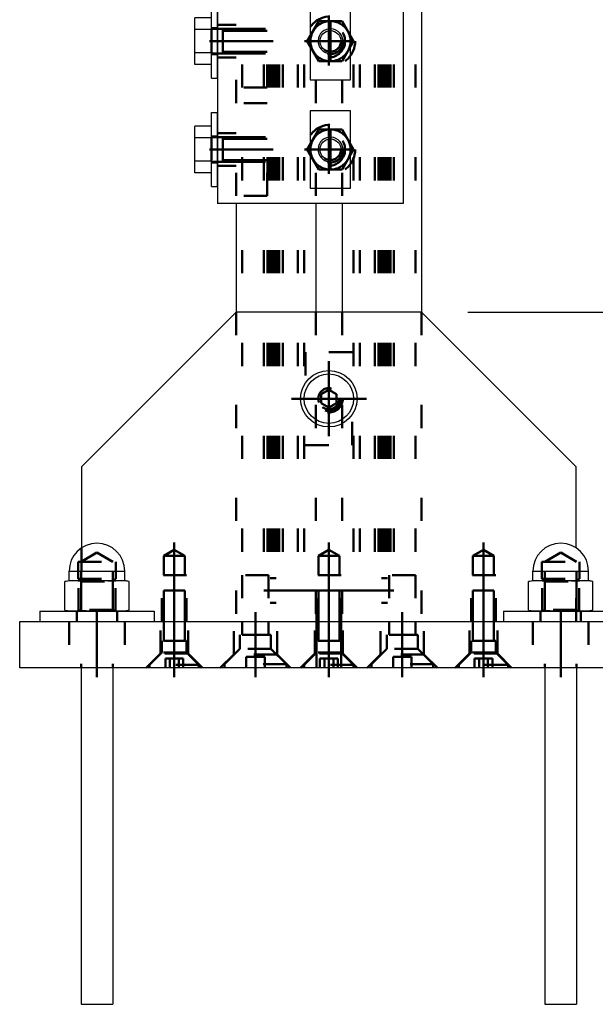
# Model space of a CAD drawing. Header units: millimetres. Extents: x -306 to 114, y -179 to 118.
# Tile 2 of 26: x -253 to -241, y -160 to -139. Entities that reach past the tile are written whole.
import ezdxf

# ---------------------------------------------------------------- set-up
doc = ezdxf.new("R2010")
doc.units = ezdxf.units.MM
doc.linetypes.add('DOT', pattern=[2, 0.5, -1.5])
doc.linetypes.add('STRICHPUNKT2', pattern=[18.5, 10, -4, 0.5, -4])
doc.layers.get('0').update_dxf_attribs({"linetype": 'CONTINUOUS'})
doc.layers.add('DIM49', color=4, linetype='CONTINUOUS')
doc.layers.add('LE_RED', color=1, linetype='CONTINUOUS')
doc.layers.add('LE_ALL', color=7, linetype='CONTINUOUS', lineweight=50)

# ---------------------------------------------------------------- blocks, each defined once
blk = doc.blocks.new('Profiel 60x60_00805', base_point=(-248.23, 47.901))
for p, q in [((-244.364, 41.234), (-244.364, -145.434)), ((-248.364, -143.098), (-248.364, -145.434)), ((-246.647, -143.098), (-246.647, -145.434)), ((-246.08, -143.098), (-246.08, -145.434))]:
    blk.add_line(p, q)
at = {"layer": 'LE_ALL', "color": 3, "linetype": 'DOT'}
for p, q in [((-248.23, 47.901), (-248.23, -152.1)), ((-248.23, 47.901), (-248.23, -152.1)), ((-247.765, 47.901), (-247.765, -152.1)), ((-247.69, 47.901), (-247.69, -152.1)), ((-247.664, 47.901), (-247.664, -152.1)), ((-247.63, 47.901), (-247.63, -152.1)), ((-247.576, 47.901), (-247.576, -152.1)), ((-247.564, 47.901), (-247.564, -152.1)), ((-247.524, 47.901), (-247.524, -152.1)), ((-247.517, 47.901), (-247.517, -152.1)), ((-247.497, 47.901), (-247.497, -152.1)), ((-247.48, 47.901), (-247.48, -152.1)), ((-247.437, 47.901), (-247.437, -152.1)), ((-247.357, 47.901), (-247.357, -152.1)), ((-247.03, 47.901), (-247.03, -152.1)), ((-246.897, 47.901), (-246.897, -152.1)), ((-245.83, 47.901), (-245.83, -152.1)), ((-245.697, 47.901), (-245.697, -152.1)), ((-245.37, 47.901), (-245.37, -152.1)), ((-245.29, 47.901), (-245.29, -152.1)), ((-245.247, 47.901), (-245.247, -152.1)), ((-245.23, 47.901), (-245.23, -152.1)), ((-245.21, 47.901), (-245.21, -152.1)), ((-245.204, 47.901), (-245.204, -152.1)), ((-245.164, 47.901), (-245.164, -152.1)), ((-245.151, 47.901), (-245.151, -152.1)), ((-245.097, 47.901), (-245.097, -152.1)), ((-245.064, 47.901), (-245.064, -152.1)), ((-245.037, 47.901), (-245.037, -152.1)), ((-244.962, 47.901), (-244.962, -152.1)), ((-244.497, 47.901), (-244.497, -152.1)), ((-244.497, 47.901), (-244.497, -152.1)), ((-248.364, -145.434), (-248.364, -152.1)), ((-246.647, -145.434), (-246.647, -152.1)), ((-246.08, -145.434), (-246.08, -152.1)), ((-244.364, -145.434), (-244.364, -152.1)), ((-247.63, -151.167), (-247.497, -151.167)), ((-245.23, -151.167), (-245.097, -151.167)), ((-247.63, -151.7), (-247.497, -151.7)), ((-245.23, -151.7), (-245.097, -151.7))]:
    blk.add_line(p, q, dxfattribs=at)
for points in [[(-246.647, -138.432), (-246.647, -143.098)], [(-246.08, -138.432), (-246.08, -143.098)]]:
    blk.add_lwpolyline(points, dxfattribs=at)
blk = doc.blocks.new('_00807', base_point=(-247.764, -151.434))
at = {"layer": 'LE_ALL', "color": 1, "linetype": 'STRICHPUNKT2'}
blk.add_line((-247.764, -151.434), (-244.964, -151.434), dxfattribs=at)
blk = doc.blocks.new('_00806')
blk.add_blockref('_00807', (-247.764, -151.434))
blk = doc.blocks.new('Profiel 60x60_00804')
for name, p in [('Profiel 60x60_00805', (-248.23, 47.901)), ('_00806', (0, 0))]:
    blk.add_blockref(name, p)
blk = doc.blocks.new('_D17', base_point=(-232.226, -151.647))
at = {"layer": 'DIM49', "color": 1}
blk.add_line((-243.364, -145.434), (-228.726, -145.434), dxfattribs=at)
blk = doc.blocks.new('Brede Strip 15x200_00810', base_point=(-244.314, -152.809))
blk.add_lwpolyline([(-253.03, -152.1), (-239.697, -152.1), (-239.697, -153.1), (-253.03, -153.1)], close=True)
at = {"layer": 'LE_ALL', "color": 3, "linetype": 'DOT'}
for p, q in [((-251.964, -152.1), (-251.964, -153.1)), ((-250.764, -152.1), (-250.764, -153.1)), ((-249.397, -152.792), (-249.397, -152.1)), ((-247.48, -152.809), (-247.48, -152.1)), ((-246.63, -152.1), (-246.63, -152.52)), ((-246.097, -152.1), (-246.097, -152.52)), ((-246.064, -152.792), (-246.064, -152.1)), ((-244.314, -152.809), (-244.314, -152.1)), ((-242.73, -152.792), (-242.73, -152.1)), ((-241.964, -152.1), (-241.964, -153.1)), ((-240.764, -152.1), (-240.764, -153.1)), ((-249.397, -152.792), (-249.997, -152.792)), ((-249.089, -153.1), (-249.397, -152.792)), ((-247.48, -152.809), (-248.414, -152.809)), ((-247.189, -153.1), (-247.48, -152.809)), ((-246.064, -152.792), (-246.664, -152.792)), ((-246.63, -152.77), (-246.63, -153.1)), ((-246.097, -152.77), (-246.097, -153.1)), ((-245.755, -153.1), (-246.064, -152.792)), ((-244.314, -152.809), (-245.247, -152.809)), ((-244.023, -153.1), (-244.314, -152.809)), ((-242.73, -152.792), (-243.33, -152.792)), ((-242.422, -153.1), (-242.73, -152.792))]:
    blk.add_line(p, q, dxfattribs=at)
for points in [[(-250.305, -153.1), (-249.997, -152.792), (-249.997, -152.1)], [(-248.705, -153.1), (-248.414, -152.809), (-248.414, -152.1)], [(-246.972, -153.1), (-246.664, -152.792), (-246.664, -152.1)], [(-245.538, -153.1), (-245.247, -152.809), (-245.247, -152.1)], [(-243.639, -153.1), (-243.33, -152.792), (-243.33, -152.1)]]:
    blk.add_lwpolyline(points, dxfattribs=at)
blk.add_blockref('_D17', (-232.226, -151.647))
blk = doc.blocks.new('_00812', base_point=(-243.03, -153.3))
at = {"layer": 'LE_ALL', "color": 1, "linetype": 'STRICHPUNKT2'}
for p, q in [((-251.364, -151.9), (-251.364, -153.3)), ((-251.364, -151.9), (-251.364, -153.3)), ((-249.697, -153.3), (-249.697, -151.9)), ((-249.697, -153.3), (-249.697, -151.9)), ((-247.947, -153.3), (-247.947, -151.9)), ((-247.947, -153.3), (-247.947, -151.9)), ((-246.364, -153.3), (-246.364, -151.9)), ((-246.364, -153.3), (-246.364, -151.9)), ((-246.364, -151.967), (-246.364, -153.234)), ((-244.78, -153.3), (-244.78, -151.9)), ((-244.78, -153.3), (-244.78, -151.9)), ((-243.03, -153.3), (-243.03, -151.9)), ((-243.03, -153.3), (-243.03, -151.9)), ((-241.364, -151.9), (-241.364, -153.3)), ((-241.364, -151.9), (-241.364, -153.3))]:
    blk.add_line(p, q, dxfattribs=at)
blk = doc.blocks.new('_00811')
blk.add_blockref('_00812', (-243.03, -153.3))
blk = doc.blocks.new('Brede Strip 15x200_00809')
for name, p in [('Brede Strip 15x200_00810', (-244.314, -152.809)), ('_00811', (0, 0))]:
    blk.add_blockref(name, p)
blk = doc.blocks.new('Carrosseriering M12 (ISO 7093 _ DIN 9021)_00816', base_point=(-251.797, -152.1))
for p, q in [((-252.597, -151.88), (-250.13, -151.88)), ((-252.597, -151.88), (-252.597, -152.1)), ((-250.13, -151.88), (-250.13, -152.1)), ((-252.597, -152.1), (-250.13, -152.1))]:
    blk.add_line(p, q)
at = {"layer": 'LE_ALL', "color": 3, "linetype": 'DOT'}
for p, q in [((-251.797, -152.1), (-251.797, -151.88)), ((-250.93, -152.1), (-250.93, -151.88))]:
    blk.add_line(p, q, dxfattribs=at)
blk = doc.blocks.new('Carrosseriering M12 (ISO 7093 _ DIN 9021)_00815')
blk.add_blockref('Carrosseriering M12 (ISO 7093 _ DIN 9021)_00816', (-251.797, -152.1))
blk = doc.blocks.new('Hoge dopmoer (DIN 1587)-M12_00818', base_point=(-251.768, -151.18))
for p, q in [((-250.764, -151.214), (-250.764, -151.014)), ((-252.056, -151.239), (-251.964, -151.214)), ((-251.883, -151.214), (-252.056, -151.239)), ((-252.056, -151.855), (-252.056, -151.239)), ((-251.964, -151.214), (-251.883, -151.214)), ((-251.883, -151.214), (-251.364, -151.214)), ((-251.71, -151.239), (-251.883, -151.214)), ((-251.71, -151.855), (-251.71, -151.239)), ((-251.364, -151.214), (-250.844, -151.214)), ((-250.844, -151.214), (-251.017, -151.239)), ((-250.844, -151.214), (-250.764, -151.214)), ((-250.671, -151.239), (-250.844, -151.214)), ((-250.671, -151.239), (-250.764, -151.214)), ((-252.056, -151.855), (-251.883, -151.88)), ((-252.056, -151.855), (-251.964, -151.88)), ((-251.883, -151.88), (-251.71, -151.855)), ((-251.883, -151.88), (-251.964, -151.88)), ((-251.364, -151.88), (-251.883, -151.88))]:
    blk.add_line(p, q)
for points in [[(-251.964, -151.214), (-251.964, -151.014), (-250.764, -151.014)], [(-251.71, -151.855), (-251.364, -151.88), (-251.017, -151.855), (-251.017, -151.239), (-251.364, -151.214), (-251.71, -151.239)], [(-250.844, -151.88), (-250.671, -151.855), (-250.671, -151.239)], [(-251.017, -151.855), (-250.844, -151.88), (-251.364, -151.88)], [(-250.671, -151.855), (-250.764, -151.88), (-250.844, -151.88)]]:
    blk.add_lwpolyline(points)
for start, end in [(90, -180), (0, 90)]:
    blk.add_arc((-251.364, -151.014), 0.6, start, end)
at = {"layer": 'LE_ALL', "color": 3, "linetype": 'DOT'}
for p, q in [((-251.768, -150.814), (-250.96, -150.814)), ((-251.768, -150.814), (-251.768, -151.18)), ((-251.704, -150.814), (-251.364, -150.614)), ((-251.024, -150.814), (-251.364, -150.614)), ((-250.96, -150.814), (-250.96, -151.18)), ((-251.768, -151.18), (-250.96, -151.18)), ((-251.764, -151.88), (-251.764, -151.18)), ((-250.964, -151.88), (-250.964, -151.18))]:
    blk.add_line(p, q, dxfattribs=at)
blk = doc.blocks.new('GEWINDE_00820', base_point=(-251.764, -151.18))
at = {"layer": 'LE_ALL', "color": 3, "linetype": 'DOT'}
for p, q in [((-251.764, -151.18), (-251.704, -151.24)), ((-251.764, -151.88), (-251.764, -151.18)), ((-250.964, -151.18), (-251.024, -151.24)), ((-250.964, -151.88), (-250.964, -151.18)), ((-251.704, -151.846), (-251.704, -151.24)), ((-251.704, -151.24), (-251.024, -151.24)), ((-251.024, -151.846), (-251.024, -151.24)), ((-251.764, -151.88), (-251.704, -151.846)), ((-251.024, -151.846), (-251.704, -151.846)), ((-250.964, -151.88), (-251.024, -151.846))]:
    blk.add_line(p, q, dxfattribs=at)
blk = doc.blocks.new('GEWINDE_00819')
blk.add_blockref('GEWINDE_00820', (-251.764, -151.18))
blk = doc.blocks.new('Hoge dopmoer (DIN 1587)-M12_00817')
for name, p in [('Hoge dopmoer (DIN 1587)-M12_00818', (-251.768, -151.18)), ('GEWINDE_00819', (0, 0))]:
    blk.add_blockref(name, p)
blk = doc.blocks.new('Draadstang-M12x140_00822', base_point=(-251.704, -160.347))
for p, q in [((-251.704, -153.1), (-251.704, -160.347)), ((-251.024, -153.1), (-251.024, -160.347)), ((-251.704, -160.347), (-251.024, -160.347))]:
    blk.add_line(p, q)
at = {"layer": 'LE_ALL', "color": 3, "linetype": 'DOT'}
for p, q in [((-251.704, -151.014), (-251.704, -153.1)), ((-251.024, -151.014), (-251.024, -153.1))]:
    blk.add_line(p, q, dxfattribs=at)
blk = doc.blocks.new('Draadstang-M12x140_00821')
blk.add_blockref('Draadstang-M12x140_00822', (-251.704, -160.347))
blk = doc.blocks.new('Montage_00814')
for name in ['Hoge dopmoer (DIN 1587)-M12_00817', 'Draadstang-M12x140_00821', 'Carrosseriering M12 (ISO 7093 _ DIN 9021)_00815']:
    blk.add_blockref(name, (0, 0))
blk = doc.blocks.new('Carrosseriering M12 (ISO 7093 _ DIN 9021)_00825', base_point=(-241.797, -152.1))
for p, q in [((-242.597, -151.88), (-240.13, -151.88)), ((-242.597, -151.88), (-242.597, -152.1)), ((-240.13, -151.88), (-240.13, -152.1)), ((-242.597, -152.1), (-240.13, -152.1))]:
    blk.add_line(p, q)
at = {"layer": 'LE_ALL', "color": 3, "linetype": 'DOT'}
for p, q in [((-241.797, -152.1), (-241.797, -151.88)), ((-240.93, -152.1), (-240.93, -151.88))]:
    blk.add_line(p, q, dxfattribs=at)
blk = doc.blocks.new('Carrosseriering M12 (ISO 7093 _ DIN 9021)_00824')
blk.add_blockref('Carrosseriering M12 (ISO 7093 _ DIN 9021)_00825', (-241.797, -152.1))
blk = doc.blocks.new('Hoge dopmoer (DIN 1587)-M12_00827', base_point=(-241.768, -151.18))
for p, q in [((-240.764, -151.214), (-240.764, -151.014)), ((-242.056, -151.239), (-241.964, -151.214)), ((-241.883, -151.214), (-242.056, -151.239)), ((-242.056, -151.855), (-242.056, -151.239)), ((-241.964, -151.214), (-241.883, -151.214)), ((-241.883, -151.214), (-241.364, -151.214)), ((-241.71, -151.239), (-241.883, -151.214)), ((-241.71, -151.855), (-241.71, -151.239)), ((-241.364, -151.214), (-240.844, -151.214)), ((-240.844, -151.214), (-241.017, -151.239)), ((-240.844, -151.214), (-240.764, -151.214)), ((-240.671, -151.239), (-240.844, -151.214)), ((-240.671, -151.239), (-240.764, -151.214)), ((-242.056, -151.855), (-241.883, -151.88)), ((-242.056, -151.855), (-241.964, -151.88)), ((-241.883, -151.88), (-241.71, -151.855)), ((-241.883, -151.88), (-241.964, -151.88)), ((-241.364, -151.88), (-241.883, -151.88))]:
    blk.add_line(p, q)
for points in [[(-241.964, -151.214), (-241.964, -151.014), (-240.764, -151.014)], [(-241.71, -151.855), (-241.364, -151.88), (-241.017, -151.855), (-241.017, -151.239), (-241.364, -151.214), (-241.71, -151.239)], [(-240.844, -151.88), (-240.671, -151.855), (-240.671, -151.239)], [(-241.017, -151.855), (-240.844, -151.88), (-241.364, -151.88)], [(-240.671, -151.855), (-240.764, -151.88), (-240.844, -151.88)]]:
    blk.add_lwpolyline(points)
for start, end in [(90, -180), (0, 90)]:
    blk.add_arc((-241.364, -151.014), 0.6, start, end)
at = {"layer": 'LE_ALL', "color": 3, "linetype": 'DOT'}
for p, q in [((-241.768, -150.814), (-240.96, -150.814)), ((-241.768, -150.814), (-241.768, -151.18)), ((-241.704, -150.814), (-241.364, -150.614)), ((-241.024, -150.814), (-241.364, -150.614)), ((-240.96, -150.814), (-240.96, -151.18)), ((-241.768, -151.18), (-240.96, -151.18)), ((-241.764, -151.88), (-241.764, -151.18)), ((-240.964, -151.88), (-240.964, -151.18))]:
    blk.add_line(p, q, dxfattribs=at)
blk = doc.blocks.new('GEWINDE_00829', base_point=(-241.764, -151.18))
at = {"layer": 'LE_ALL', "color": 3, "linetype": 'DOT'}
for p, q in [((-241.764, -151.18), (-241.704, -151.24)), ((-241.764, -151.88), (-241.764, -151.18)), ((-240.964, -151.18), (-241.024, -151.24)), ((-240.964, -151.88), (-240.964, -151.18)), ((-241.704, -151.846), (-241.704, -151.24)), ((-241.704, -151.24), (-241.024, -151.24)), ((-241.024, -151.846), (-241.024, -151.24)), ((-241.764, -151.88), (-241.704, -151.846)), ((-241.024, -151.846), (-241.704, -151.846)), ((-240.964, -151.88), (-241.024, -151.846))]:
    blk.add_line(p, q, dxfattribs=at)
blk = doc.blocks.new('GEWINDE_00828')
blk.add_blockref('GEWINDE_00829', (-241.764, -151.18))
blk = doc.blocks.new('Hoge dopmoer (DIN 1587)-M12_00826')
for name, p in [('Hoge dopmoer (DIN 1587)-M12_00827', (-241.768, -151.18)), ('GEWINDE_00828', (0, 0))]:
    blk.add_blockref(name, p)
blk = doc.blocks.new('Draadstang-M12x140_00831', base_point=(-241.704, -160.347))
for p, q in [((-241.704, -153.1), (-241.704, -160.347)), ((-241.024, -153.1), (-241.024, -160.347)), ((-241.704, -160.347), (-241.024, -160.347))]:
    blk.add_line(p, q)
at = {"layer": 'LE_ALL', "color": 3, "linetype": 'DOT'}
for p, q in [((-241.704, -151.014), (-241.704, -153.1)), ((-241.024, -151.014), (-241.024, -153.1))]:
    blk.add_line(p, q, dxfattribs=at)
blk = doc.blocks.new('Draadstang-M12x140_00830')
blk.add_blockref('Draadstang-M12x140_00831', (-241.704, -160.347))
blk = doc.blocks.new('Montage_00823')
for name in ['Hoge dopmoer (DIN 1587)-M12_00826', 'Draadstang-M12x140_00830', 'Carrosseriering M12 (ISO 7093 _ DIN 9021)_00824']:
    blk.add_blockref(name, (0, 0))
blk = doc.blocks.new('Montage voetplaat_00813')
for name in ['Montage_00814', 'Montage_00823']:
    blk.add_blockref(name, (0, 0))
blk = doc.blocks.new('Verzonken kopbout (DIN 7991_ISO 10642)-M10x30_00836', base_point=(-245.064, -152.387))
at = {"layer": 'LE_ALL', "color": 3, "linetype": 'DOT'}
for p, q in [((-245.064, -151.1), (-245.064, -152.1)), ((-244.497, -151.1), (-245.064, -151.1)), ((-244.497, -151.1), (-244.497, -152.1)), ((-245.064, -152.1), (-245.064, -152.387)), ((-244.497, -152.1), (-244.497, -152.387)), ((-245.114, -152.387), (-245.114, -152.687)), ((-244.447, -152.387), (-245.114, -152.387)), ((-245.064, -152.387), (-244.497, -152.387)), ((-244.447, -152.387), (-244.447, -152.687)), ((-245.447, -153.02), (-245.114, -152.687)), ((-244.98, -152.86), (-244.98, -153.1)), ((-244.78, -152.86), (-244.78, -153.1)), ((-244.58, -152.86), (-244.58, -153.1)), ((-245.447, -153.02), (-245.447, -153.1)), ((-244.114, -153.02), (-245.447, -153.02)), ((-244.114, -153.02), (-244.114, -153.1))]:
    blk.add_line(p, q, dxfattribs=at)
for points in [[(-244.114, -153.02), (-244.447, -152.687), (-245.114, -152.687)], [(-244.58, -152.86), (-244.78, -152.86), (-244.98, -152.86)]]:
    blk.add_lwpolyline(points, dxfattribs=at)
blk = doc.blocks.new('Verzonken kopbout (DIN 7991_ISO 10642)-M10x30_00835')
blk.add_blockref('Verzonken kopbout (DIN 7991_ISO 10642)-M10x30_00836', (-245.064, -152.387))
blk = doc.blocks.new('Verzonken kopbout (DIN 7991_ISO 10642)-M10x30_00840', base_point=(-248.23, -152.387))
at = {"layer": 'LE_ALL', "color": 3, "linetype": 'DOT'}
for p, q in [((-248.23, -151.1), (-248.23, -152.1)), ((-247.664, -151.1), (-248.23, -151.1)), ((-247.664, -151.1), (-247.664, -152.1)), ((-248.23, -152.1), (-248.23, -152.387)), ((-247.664, -152.1), (-247.664, -152.387)), ((-248.28, -152.387), (-248.28, -152.687)), ((-247.614, -152.387), (-248.28, -152.387)), ((-248.23, -152.387), (-247.664, -152.387)), ((-247.614, -152.387), (-247.614, -152.687)), ((-248.614, -153.02), (-248.28, -152.687)), ((-248.147, -152.86), (-248.147, -153.1)), ((-247.947, -152.86), (-247.947, -153.1)), ((-247.747, -152.86), (-247.747, -153.1)), ((-248.614, -153.02), (-248.614, -153.1)), ((-247.28, -153.02), (-248.614, -153.02)), ((-247.28, -153.02), (-247.28, -153.1))]:
    blk.add_line(p, q, dxfattribs=at)
for points in [[(-247.28, -153.02), (-247.614, -152.687), (-248.28, -152.687)], [(-247.747, -152.86), (-247.947, -152.86), (-248.147, -152.86)]]:
    blk.add_lwpolyline(points, dxfattribs=at)
blk = doc.blocks.new('Verzonken kopbout (DIN 7991_ISO 10642)-M10x30_00839')
blk.add_blockref('Verzonken kopbout (DIN 7991_ISO 10642)-M10x30_00840', (-248.23, -152.387))
blk = doc.blocks.new('Montage voetplaat_00832')
for name in ['Verzonken kopbout (DIN 7991_ISO 10642)-M10x30_00839', 'Verzonken kopbout (DIN 7991_ISO 10642)-M10x30_00835']:
    blk.add_blockref(name, (0, 0))
blk = doc.blocks.new('Voetplaat + montage_00808')
for name in ['Brede Strip 15x200_00809', 'Montage voetplaat_00813', 'Montage voetplaat_00832']:
    blk.add_blockref(name, (0, 0))
blk = doc.blocks.new('_00878', base_point=(-246.364, -147.3))
at = {"layer": 'LE_ALL', "color": 1, "linetype": 'STRICHPUNKT2'}
for p, q in [((-246.364, -147.3), (-246.364, -146.492)), ((-246.364, -147.3), (-246.364, -146.8)), ((-246.364, -147.3), (-247.172, -147.3)), ((-246.364, -147.3), (-246.864, -147.3)), ((-246.364, -147.3), (-246.364, -148.109)), ((-246.364, -147.3), (-245.555, -147.3)), ((-246.364, -147.3), (-246.364, -147.8)), ((-246.364, -147.3), (-245.864, -147.3)), ((-249.697, -152.234), (-249.697, -150.4)), ((-246.364, -152.234), (-246.364, -150.4)), ((-243.03, -152.234), (-243.03, -150.4))]:
    blk.add_line(p, q, dxfattribs=at)
blk = doc.blocks.new('_00877')
blk.add_blockref('_00878', (-246.364, -147.3))
blk = doc.blocks.new('Plaatwerk D_ 12_00875')
blk.add_blockref('_00877', (0, 0))
blk = doc.blocks.new('Plaatwerk D_ 12_00880', base_point=(-249.43, -151.1))
for p, q in [((-251.697, -148.767), (-251.697, -150.515)), ((-241.03, -150.515), (-241.03, -148.767)), ((-250.13, -152.1), (-242.597, -152.1))]:
    blk.add_line(p, q)
blk.add_lwpolyline([(-241.03, -148.767), (-244.364, -145.434), (-248.364, -145.434), (-251.697, -148.767)])
blk.add_circle((-246.364, -147.3), 0.608)
at = {"layer": 'LE_ALL', "color": 3, "linetype": 'DOT'}
for p, q in [((-251.697, -150.515), (-251.697, -152.1)), ((-249.924, -150.687), (-249.697, -150.556)), ((-246.59, -150.687), (-246.364, -150.556)), ((-243.257, -150.687), (-243.03, -150.556)), ((-241.03, -152.1), (-241.03, -150.515)), ((-249.924, -150.687), (-249.47, -150.687)), ((-249.924, -151.1), (-249.924, -150.687)), ((-246.59, -150.687), (-246.137, -150.687)), ((-246.59, -151.1), (-246.59, -150.687)), ((-243.257, -150.687), (-242.804, -150.687)), ((-243.257, -151.1), (-243.257, -150.687)), ((-249.43, -151.1), (-249.964, -151.1)), ((-249.964, -152.1), (-249.964, -151.1)), ((-249.43, -152.1), (-249.43, -151.1)), ((-246.097, -151.1), (-246.63, -151.1)), ((-246.63, -152.1), (-246.63, -151.1)), ((-246.097, -152.1), (-246.097, -151.1)), ((-242.764, -151.1), (-243.297, -151.1)), ((-243.297, -152.1), (-243.297, -151.1)), ((-242.764, -152.1), (-242.764, -151.1))]:
    blk.add_line(p, q, dxfattribs=at)
for points in [[(-249.47, -151.1), (-249.47, -150.687), (-249.697, -150.556)], [(-246.137, -151.1), (-246.137, -150.687), (-246.364, -150.556)], [(-242.804, -151.1), (-242.804, -150.687), (-243.03, -150.556)]]:
    blk.add_lwpolyline(points, dxfattribs=at)
blk.add_circle((-246.364, -147.3), 0.3, dxfattribs=at)
blk = doc.blocks.new('_00882', base_point=(-246.364, -147.3))
at = {"layer": 'LE_ALL', "color": 1, "linetype": 'STRICHPUNKT2'}
for p, q in [((-246.364, -147.3), (-246.364, -146.492)), ((-246.364, -147.3), (-246.364, -146.8)), ((-246.364, -147.3), (-247.172, -147.3)), ((-246.364, -147.3), (-246.864, -147.3)), ((-246.364, -147.3), (-246.364, -148.109)), ((-246.364, -147.3), (-245.555, -147.3)), ((-246.364, -147.3), (-246.364, -147.8)), ((-246.364, -147.3), (-245.864, -147.3)), ((-249.697, -152.234), (-249.697, -150.4)), ((-246.364, -152.234), (-246.364, -150.4)), ((-243.03, -152.234), (-243.03, -150.4))]:
    blk.add_line(p, q, dxfattribs=at)
blk = doc.blocks.new('_00881')
blk.add_blockref('_00882', (-246.364, -147.3))
blk = doc.blocks.new('DIN 76-M8_00884', base_point=(-242.804, -152.1))
at = {"layer": 'LE_ALL', "color": 3, "linetype": 'DOT'}
for p, q in [((-249.43, -151.1), (-249.964, -151.1)), ((-249.964, -152.1), (-249.964, -151.1)), ((-249.924, -152.1), (-249.924, -151.1)), ((-249.47, -152.1), (-249.47, -151.1)), ((-249.43, -152.1), (-249.43, -151.1)), ((-246.097, -151.1), (-246.63, -151.1)), ((-246.63, -152.1), (-246.63, -151.1)), ((-246.59, -152.1), (-246.59, -151.1)), ((-246.137, -152.1), (-246.137, -151.1)), ((-246.097, -152.1), (-246.097, -151.1)), ((-242.764, -151.1), (-243.297, -151.1)), ((-243.297, -152.1), (-243.297, -151.1)), ((-243.257, -152.1), (-243.257, -151.1)), ((-242.804, -152.1), (-242.804, -151.1)), ((-242.764, -152.1), (-242.764, -151.1))]:
    blk.add_line(p, q, dxfattribs=at)
blk = doc.blocks.new('DIN 76-M8_00883')
blk.add_blockref('DIN 76-M8_00884', (-242.804, -152.1))
blk = doc.blocks.new('Plaatwerk D_ 12_00879')
for name, p in [('Plaatwerk D_ 12_00880', (-249.43, -151.1)), ('_00881', (0, 0)), ('DIN 76-M8_00883', (0, 0))]:
    blk.add_blockref(name, p)
blk = doc.blocks.new('Verzonken kopbout (DIN 7991_ISO 10642)-M8x25_00894', base_point=(-249.924, -152.52))
at = {"layer": 'LE_ALL', "color": 3, "linetype": 'DOT'}
for p, q in [((-249.924, -151.434), (-249.924, -152.1)), ((-249.47, -151.434), (-249.924, -151.434)), ((-249.47, -151.434), (-249.47, -152.1)), ((-249.924, -152.1), (-249.924, -152.52)), ((-249.47, -152.1), (-249.47, -152.52)), ((-249.964, -152.52), (-249.964, -152.77)), ((-249.43, -152.52), (-249.964, -152.52)), ((-249.924, -152.52), (-249.47, -152.52)), ((-249.43, -152.52), (-249.43, -152.77)), ((-250.23, -153.036), (-249.964, -152.77)), ((-249.889, -152.9), (-249.889, -153.1)), ((-249.793, -152.9), (-249.793, -153.1)), ((-249.601, -152.9), (-249.601, -153.1)), ((-249.504, -152.9), (-249.504, -153.1)), ((-250.23, -153.036), (-250.23, -153.1)), ((-249.164, -153.036), (-250.23, -153.036)), ((-249.164, -153.036), (-249.164, -153.1))]:
    blk.add_line(p, q, dxfattribs=at)
for points in [[(-249.164, -153.036), (-249.43, -152.77), (-249.964, -152.77)], [(-249.504, -152.9), (-249.601, -152.9), (-249.793, -152.9), (-249.889, -152.9)]]:
    blk.add_lwpolyline(points, dxfattribs=at)
blk = doc.blocks.new('Verzonken kopbout (DIN 7991_ISO 10642)-M8x25_00893')
blk.add_blockref('Verzonken kopbout (DIN 7991_ISO 10642)-M8x25_00894', (-249.924, -152.52))
blk = doc.blocks.new('Verzonken kopbout (DIN 7991_ISO 10642)-M8x25_00896', base_point=(-246.59, -152.52))
at = {"layer": 'LE_ALL', "color": 3, "linetype": 'DOT'}
for p, q in [((-246.59, -151.434), (-246.59, -152.1)), ((-246.137, -151.434), (-246.59, -151.434)), ((-246.137, -151.434), (-246.137, -152.1)), ((-246.59, -152.1), (-246.59, -152.52)), ((-246.137, -152.1), (-246.137, -152.52)), ((-246.63, -152.52), (-246.63, -152.77)), ((-246.097, -152.52), (-246.63, -152.52)), ((-246.59, -152.52), (-246.137, -152.52)), ((-246.097, -152.52), (-246.097, -152.77)), ((-246.897, -153.036), (-246.63, -152.77)), ((-246.556, -152.9), (-246.556, -153.1)), ((-246.46, -152.9), (-246.46, -153.1)), ((-246.267, -152.9), (-246.267, -153.1)), ((-246.171, -152.9), (-246.171, -153.1)), ((-246.897, -153.036), (-246.897, -153.1)), ((-245.83, -153.036), (-246.897, -153.036)), ((-245.83, -153.036), (-245.83, -153.1))]:
    blk.add_line(p, q, dxfattribs=at)
for points in [[(-245.83, -153.036), (-246.097, -152.77), (-246.63, -152.77)], [(-246.171, -152.9), (-246.267, -152.9), (-246.46, -152.9), (-246.556, -152.9)]]:
    blk.add_lwpolyline(points, dxfattribs=at)
blk = doc.blocks.new('Verzonken kopbout (DIN 7991_ISO 10642)-M8x25_00895')
blk.add_blockref('Verzonken kopbout (DIN 7991_ISO 10642)-M8x25_00896', (-246.59, -152.52))
blk = doc.blocks.new('Verzonken kopbout (DIN 7991_ISO 10642)-M8x25_00898', base_point=(-243.257, -152.52))
at = {"layer": 'LE_ALL', "color": 3, "linetype": 'DOT'}
for p, q in [((-243.257, -151.434), (-243.257, -152.1)), ((-242.804, -151.434), (-243.257, -151.434)), ((-242.804, -151.434), (-242.804, -152.1)), ((-243.257, -152.1), (-243.257, -152.52)), ((-242.804, -152.1), (-242.804, -152.52)), ((-243.297, -152.52), (-243.297, -152.77)), ((-242.764, -152.52), (-243.297, -152.52)), ((-243.257, -152.52), (-242.804, -152.52)), ((-242.764, -152.52), (-242.764, -152.77)), ((-243.564, -153.036), (-243.297, -152.77)), ((-243.223, -152.9), (-243.223, -153.1)), ((-243.126, -152.9), (-243.126, -153.1)), ((-242.934, -152.9), (-242.934, -153.1)), ((-242.838, -152.9), (-242.838, -153.1)), ((-243.564, -153.036), (-243.564, -153.1)), ((-242.497, -153.036), (-243.564, -153.036)), ((-242.497, -153.036), (-242.497, -153.1))]:
    blk.add_line(p, q, dxfattribs=at)
for points in [[(-242.497, -153.036), (-242.764, -152.77), (-243.297, -152.77)], [(-242.838, -152.9), (-242.934, -152.9), (-243.126, -152.9), (-243.223, -152.9)]]:
    blk.add_lwpolyline(points, dxfattribs=at)
blk = doc.blocks.new('Verzonken kopbout (DIN 7991_ISO 10642)-M8x25_00897')
blk.add_blockref('Verzonken kopbout (DIN 7991_ISO 10642)-M8x25_00898', (-243.257, -152.52))
blk = doc.blocks.new('Montage_00892')
for name in ['Verzonken kopbout (DIN 7991_ISO 10642)-M8x25_00893', 'Verzonken kopbout (DIN 7991_ISO 10642)-M8x25_00895', 'Verzonken kopbout (DIN 7991_ISO 10642)-M8x25_00897']:
    blk.add_blockref(name, (0, 0))
blk = doc.blocks.new('_00902', base_point=(-246.364, -147.3))
at = {"layer": 'LE_ALL', "color": 1, "linetype": 'STRICHPUNKT2'}
for q in [(-246.364, -146.9), (-246.364, -146.9), (-246.764, -147.3), (-246.764, -147.3), (-246.364, -147.7), (-245.964, -147.3), (-246.364, -147.7), (-245.964, -147.3)]:
    blk.add_line((-246.364, -147.3), q, dxfattribs=at)
blk = doc.blocks.new('_00901')
blk.add_blockref('_00902', (-246.364, -147.3))
blk = doc.blocks.new('1011 Moerblok M8_00900')
blk.add_blockref('_00901', (0, 0))
blk = doc.blocks.new('Verzonken kopbout (DIN 7991_ISO 10642)-M8x20_00904', base_point=(-246.197, -147.204))
at = {"layer": 'LE_ALL', "color": 3, "linetype": 'DOT'}
blk.add_lwpolyline([(-246.197, -147.204), (-246.197, -147.397), (-246.364, -147.493), (-246.53, -147.397), (-246.53, -147.204), (-246.364, -147.108)], close=True, dxfattribs=at)
blk = doc.blocks.new('Verzonken kopbout (DIN 7991_ISO 10642)-M8x20_00903')
blk.add_blockref('Verzonken kopbout (DIN 7991_ISO 10642)-M8x20_00904', (-246.197, -147.204))
blk = doc.blocks.new('Montage baluster_00899')
for name in ['1011 Moerblok M8_00900', 'Verzonken kopbout (DIN 7991_ISO 10642)-M8x20_00903']:
    blk.add_blockref(name, (0, 0))
blk = doc.blocks.new('1011 Moerblok M8_00907', base_point=(-245.864, -148.3))
at = {"layer": 'LE_ALL', "color": 3, "linetype": 'DOT'}
blk.add_lwpolyline([(-245.864, -148.3), (-245.864, -146.3), (-246.864, -146.3), (-246.864, -148.3)], close=True, dxfattribs=at)
blk = doc.blocks.new('_00909', base_point=(-246.364, -147.3))
at = {"layer": 'LE_ALL', "color": 1, "linetype": 'STRICHPUNKT2'}
for q in [(-246.364, -146.9), (-246.364, -146.9), (-246.764, -147.3), (-246.764, -147.3), (-246.364, -147.7), (-245.964, -147.3), (-246.364, -147.7), (-245.964, -147.3)]:
    blk.add_line((-246.364, -147.3), q, dxfattribs=at)
blk = doc.blocks.new('_00908')
blk.add_blockref('_00909', (-246.364, -147.3))
blk = doc.blocks.new('1011 Moerblok M8_00906')
for name, p in [('1011 Moerblok M8_00907', (-245.864, -148.3)), ('_00908', (0, 0))]:
    blk.add_blockref(name, p)
blk = doc.blocks.new('Verzonken kopbout (DIN 7991_ISO 10642)-M8x20_00911', base_point=(-246.59, -147.3))
blk.add_lwpolyline([(-246.53, -147.204), (-246.53, -147.397), (-246.364, -147.493), (-246.197, -147.397), (-246.197, -147.204), (-246.364, -147.108)], close=True)
blk.add_circle((-246.364, -147.3), 0.533)
at = {"layer": 'LE_ALL', "color": 3, "linetype": 'DOT'}
for radius in [0.267, 0.227]:
    blk.add_circle((-246.364, -147.3), radius, dxfattribs=at)
blk = doc.blocks.new('GEWINDE_00913', base_point=(-246.305, -147.081))
at = {"layer": 'LE_ALL', "color": 3, "linetype": 'DOT'}
blk.add_lwpolyline([(-246.305, -147.081, 1.140985), (-246.364, -147.527, 0.339113), (-246.145, -147.359)], format="xyb", dxfattribs=at)
blk = doc.blocks.new('GEWINDE_00912')
blk.add_blockref('GEWINDE_00913', (-246.305, -147.081))
blk = doc.blocks.new('Verzonken kopbout (DIN 7991_ISO 10642)-M8x20_00910')
for name, p in [('Verzonken kopbout (DIN 7991_ISO 10642)-M8x20_00911', (-246.59, -147.3)), ('GEWINDE_00912', (0, 0))]:
    blk.add_blockref(name, p)
blk = doc.blocks.new('Montage baluster_00905')
for name in ['1011 Moerblok M8_00906', 'Verzonken kopbout (DIN 7991_ISO 10642)-M8x20_00910']:
    blk.add_blockref(name, (0, 0))
blk = doc.blocks.new('Schoren + montage_00874')
for name in ['Plaatwerk D_ 12_00879', 'Montage baluster_00905', 'Plaatwerk D_ 12_00875', 'Montage baluster_00899', 'Montage_00892']:
    blk.add_blockref(name, (0, 0))
blk = doc.blocks.new('Hoeklijn 60x60x6_01073', base_point=(-248.364, -138.432))
for p, q in [((-248.764, -138.432), (-248.764, -143.098)), ((-244.764, -138.432), (-248.764, -138.432)), ((-244.764, -138.432), (-244.764, -143.098)), ((-244.764, -143.098), (-248.764, -143.098))]:
    blk.add_line(p, q)
at = {"layer": 'LE_ALL', "color": 3, "linetype": 'DOT'}
for p, q in [((-248.364, -138.432), (-248.364, -143.098)), ((-248.364, -139.248), (-248.764, -139.248)), ((-248.364, -139.948), (-248.764, -139.948)), ((-248.364, -141.582), (-248.764, -141.582)), ((-248.364, -142.282), (-248.764, -142.282))]:
    blk.add_line(p, q, dxfattribs=at)
for centre in [(-246.364, -139.598), (-246.364, -141.932)]:
    blk.add_circle(centre, 0.35, dxfattribs=at)
blk = doc.blocks.new('_01075', base_point=(-248.939, -141.932))
at = {"layer": 'LE_ALL', "color": 1, "linetype": 'STRICHPUNKT2'}
for p, q in [((-246.364, -139.598), (-246.364, -139.073)), ((-246.364, -139.598), (-246.364, -139.073)), ((-248.939, -139.598), (-248.189, -139.598)), ((-248.939, -139.598), (-248.189, -139.598)), ((-246.364, -139.598), (-246.889, -139.598)), ((-246.364, -139.598), (-246.889, -139.598)), ((-246.364, -139.598), (-245.839, -139.598)), ((-246.364, -139.598), (-246.364, -140.123)), ((-246.364, -139.598), (-245.839, -139.598)), ((-246.364, -139.598), (-246.364, -140.123)), ((-246.364, -141.932), (-246.364, -141.407)), ((-246.364, -141.932), (-246.364, -141.407)), ((-248.939, -141.932), (-248.189, -141.932)), ((-248.939, -141.932), (-248.189, -141.932)), ((-246.364, -141.932), (-246.889, -141.932)), ((-246.364, -141.932), (-246.889, -141.932)), ((-246.364, -141.932), (-245.839, -141.932)), ((-246.364, -141.932), (-246.364, -142.457)), ((-246.364, -141.932), (-246.364, -142.457)), ((-246.364, -141.932), (-245.839, -141.932))]:
    blk.add_line(p, q, dxfattribs=at)
blk = doc.blocks.new('_01074')
blk.add_blockref('_01075', (-248.939, -141.932))
blk = doc.blocks.new('Hoeklijn 60x60x6_01072')
for name, p in [('Hoeklijn 60x60x6_01073', (-248.364, -138.432)), ('_01074', (0, 0))]:
    blk.add_blockref(name, p)
blk = doc.blocks.new('1011-2 Moerblok M8 SMALL_01078', base_point=(-246.261, -139.341))
blk.add_lwpolyline([(-245.897, -140.432), (-245.897, -138.765), (-246.764, -138.765), (-246.764, -140.432)], close=True)
at = {"layer": 'LE_RED'}
blk.add_arc((-246.33, -139.598), 0.267, 74.9299, -15.0701, dxfattribs=at)
blk = doc.blocks.new('DIN 13-M8_01080', base_point=(-246.557, -139.598))
blk.add_circle((-246.33, -139.598), 0.227)
at = {"layer": 'LE_RED'}
blk.add_arc((-246.33, -139.598), 0.267, 74.9299, -15.0701, dxfattribs=at)
blk = doc.blocks.new('DIN 13-M8_01079')
blk.add_blockref('DIN 13-M8_01080', (-246.557, -139.598))
blk = doc.blocks.new('_01082', base_point=(-246.33, -139.598))
at = {"layer": 'LE_ALL', "color": 1, "linetype": 'STRICHPUNKT2'}
for q in [(-246.33, -139.198), (-246.33, -139.198), (-246.73, -139.598), (-246.73, -139.598), (-246.33, -139.998), (-245.93, -139.598), (-246.33, -139.998), (-245.93, -139.598)]:
    blk.add_line((-246.33, -139.598), q, dxfattribs=at)
blk = doc.blocks.new('_01081')
blk.add_blockref('_01082', (-246.33, -139.598))
blk = doc.blocks.new('1011-2 Moerblok M8 SMALL_01077')
for name, p in [('1011-2 Moerblok M8 SMALL_01078', (-246.261, -139.341)), ('_01081', (0, 0)), ('DIN 13-M8_01079', (0, 0))]:
    blk.add_blockref(name, p)
blk = doc.blocks.new('Sluitring (DIN 125)-M8_01084', base_point=(-246.61, -139.598))
at = {"layer": 'LE_ALL', "color": 3, "linetype": 'DOT'}
for radius in [0.533, 0.28]:
    blk.add_circle((-246.33, -139.598), radius, dxfattribs=at)
blk = doc.blocks.new('Sluitring (DIN 125)-M8_01083')
blk.add_blockref('Sluitring (DIN 125)-M8_01084', (-246.61, -139.598))
blk = doc.blocks.new('Zeskant tapbout-M8x16 (DIN 933)_01086', base_point=(-246.33, -140.032))
at = {"layer": 'LE_ALL', "color": 3, "linetype": 'DOT'}
blk.add_lwpolyline([(-246.08, -140.032), (-245.83, -139.598), (-246.08, -139.165), (-246.58, -139.165), (-246.831, -139.598), (-246.58, -140.032)], close=True, dxfattribs=at)
blk.add_circle((-246.33, -139.598), 0.227, dxfattribs=at)
for start, end in [(90, 150), (30, 90), (150, -150), (-30, 30), (-150, -90), (-90, -30)]:
    blk.add_arc((-246.33, -139.598), 0.433, start, end, dxfattribs=at)
blk = doc.blocks.new('GEWINDE_01088', base_point=(-246.261, -139.341))
blk.add_arc((-246.33, -139.598), 0.267, -15.0701, 74.9299)
blk = doc.blocks.new('GEWINDE_01087')
blk.add_blockref('GEWINDE_01088', (-246.261, -139.341))
blk = doc.blocks.new('Zeskant tapbout-M8x16 (DIN 933)_01085')
for name, p in [('Zeskant tapbout-M8x16 (DIN 933)_01086', (-246.33, -140.032)), ('GEWINDE_01087', (0, 0))]:
    blk.add_blockref(name, p)
blk = doc.blocks.new('Montage scherm_01076')
for name in ['1011-2 Moerblok M8 SMALL_01077', 'Sluitring (DIN 125)-M8_01083', 'Zeskant tapbout-M8x16 (DIN 933)_01085']:
    blk.add_blockref(name, (0, 0))
blk = doc.blocks.new('1011-2 Moerblok M8 SMALL_01091', base_point=(-246.261, -141.674))
blk.add_lwpolyline([(-245.897, -142.765), (-245.897, -141.098), (-246.764, -141.098), (-246.764, -142.765)], close=True)
at = {"layer": 'LE_RED'}
blk.add_arc((-246.33, -141.932), 0.267, 74.9299, -15.0701, dxfattribs=at)
blk = doc.blocks.new('DIN 13-M8_01093', base_point=(-246.557, -141.932))
blk.add_circle((-246.33, -141.932), 0.227)
at = {"layer": 'LE_RED'}
blk.add_arc((-246.33, -141.932), 0.267, 74.9299, -15.0701, dxfattribs=at)
blk = doc.blocks.new('DIN 13-M8_01092')
blk.add_blockref('DIN 13-M8_01093', (-246.557, -141.932))
blk = doc.blocks.new('_01095', base_point=(-246.33, -141.932))
at = {"layer": 'LE_ALL', "color": 1, "linetype": 'STRICHPUNKT2'}
for q in [(-246.33, -141.532), (-246.33, -141.532), (-246.73, -141.932), (-246.73, -141.932), (-246.33, -142.332), (-245.93, -141.932), (-246.33, -142.332), (-245.93, -141.932)]:
    blk.add_line((-246.33, -141.932), q, dxfattribs=at)
blk = doc.blocks.new('_01094')
blk.add_blockref('_01095', (-246.33, -141.932))
blk = doc.blocks.new('1011-2 Moerblok M8 SMALL_01090')
for name, p in [('1011-2 Moerblok M8 SMALL_01091', (-246.261, -141.674)), ('_01094', (0, 0)), ('DIN 13-M8_01092', (0, 0))]:
    blk.add_blockref(name, p)
blk = doc.blocks.new('Sluitring (DIN 125)-M8_01097', base_point=(-246.61, -141.932))
at = {"layer": 'LE_ALL', "color": 3, "linetype": 'DOT'}
for radius in [0.533, 0.28]:
    blk.add_circle((-246.33, -141.932), radius, dxfattribs=at)
blk = doc.blocks.new('Sluitring (DIN 125)-M8_01096')
blk.add_blockref('Sluitring (DIN 125)-M8_01097', (-246.61, -141.932))
blk = doc.blocks.new('Zeskant tapbout-M8x16 (DIN 933)_01099', base_point=(-246.33, -142.365))
at = {"layer": 'LE_ALL', "color": 3, "linetype": 'DOT'}
blk.add_lwpolyline([(-246.08, -142.365), (-245.83, -141.932), (-246.08, -141.498), (-246.58, -141.498), (-246.831, -141.932), (-246.58, -142.365)], close=True, dxfattribs=at)
blk.add_circle((-246.33, -141.932), 0.227, dxfattribs=at)
for start, end in [(90, 150), (30, 90), (150, -150), (-30, 30), (-150, -90), (-90, -30)]:
    blk.add_arc((-246.33, -141.932), 0.433, start, end, dxfattribs=at)
blk = doc.blocks.new('GEWINDE_01101', base_point=(-246.261, -141.674))
blk.add_arc((-246.33, -141.932), 0.267, -15.0701, 74.9299)
blk = doc.blocks.new('GEWINDE_01100')
blk.add_blockref('GEWINDE_01101', (-246.261, -141.674))
blk = doc.blocks.new('Zeskant tapbout-M8x16 (DIN 933)_01098')
for name, p in [('Zeskant tapbout-M8x16 (DIN 933)_01099', (-246.33, -142.365)), ('GEWINDE_01100', (0, 0))]:
    blk.add_blockref(name, p)
blk = doc.blocks.new('Montage scherm_01089')
for name in ['1011-2 Moerblok M8 SMALL_01090', 'Sluitring (DIN 125)-M8_01096', 'Zeskant tapbout-M8x16 (DIN 933)_01098']:
    blk.add_blockref(name, (0, 0))
blk = doc.blocks.new('1011 Moerblok M8_01104', base_point=(-248.23, -142.198))
at = {"layer": 'LE_ALL', "color": 3, "linetype": 'DOT'}
for p, q in [((-248.23, -141.665), (-247.697, -141.665)), ((-248.23, -142.198), (-247.697, -142.198)), ((-247.697, -142.932), (-248.23, -142.932))]:
    blk.add_line(p, q, dxfattribs=at)
blk.add_lwpolyline([(-247.697, -142.932), (-247.697, -140.932), (-248.23, -140.932)], dxfattribs=at)
blk = doc.blocks.new('DIN 13-M8_01106', base_point=(-248.23, -141.705))
at = {"layer": 'LE_ALL', "color": 3, "linetype": 'DOT'}
for p, q in [((-248.23, -141.665), (-247.697, -141.665)), ((-248.23, -141.705), (-247.697, -141.705)), ((-248.23, -142.158), (-247.697, -142.158)), ((-248.23, -142.198), (-247.697, -142.198))]:
    blk.add_line(p, q, dxfattribs=at)
blk = doc.blocks.new('DIN 13-M8_01105')
blk.add_blockref('DIN 13-M8_01106', (-248.23, -141.705))
blk = doc.blocks.new('_01108', base_point=(-248.364, -141.932))
at = {"layer": 'LE_ALL', "color": 1, "linetype": 'STRICHPUNKT2'}
blk.add_line((-248.364, -141.932), (-247.564, -141.932), dxfattribs=at)
blk = doc.blocks.new('_01107')
blk.add_blockref('_01108', (-248.364, -141.932))
blk = doc.blocks.new('1011 Moerblok M8_01103')
for name, p in [('1011 Moerblok M8_01104', (-248.23, -142.198)), ('DIN 13-M8_01105', (0, 0)), ('_01107', (0, 0))]:
    blk.add_blockref(name, p)
blk = doc.blocks.new('Carrosseriering M8 (ISO 7093 _ DIN 9021)_01110', base_point=(-248.764, -142.212))
for p, q in [((-248.897, -141.132), (-248.764, -141.132)), ((-248.897, -142.732), (-248.897, -141.132)), ((-248.764, -142.732), (-248.764, -141.132)), ((-248.897, -142.732), (-248.764, -142.732))]:
    blk.add_line(p, q)
at = {"layer": 'LE_ALL', "color": 3, "linetype": 'DOT'}
for p, q in [((-248.764, -141.652), (-248.897, -141.652)), ((-248.764, -142.212), (-248.897, -142.212))]:
    blk.add_line(p, q, dxfattribs=at)
blk = doc.blocks.new('Carrosseriering M8 (ISO 7093 _ DIN 9021)_01109')
blk.add_blockref('Carrosseriering M8 (ISO 7093 _ DIN 9021)_01110', (-248.764, -142.212))
blk = doc.blocks.new('Zeskant tapbout-M8x18 (DIN 933)_01112', base_point=(-248.647, -142.158))
for p, q in [((-248.897, -141.431), (-249.25, -141.431)), ((-248.897, -141.681), (-248.897, -141.431)), ((-248.897, -142.182), (-249.25, -142.182)), ((-249.25, -142.432), (-249.25, -142.182)), ((-248.897, -142.432), (-249.25, -142.432))]:
    blk.add_line(p, q)
for points in [[(-249.25, -142.182), (-249.25, -141.681), (-249.25, -141.431)], [(-248.897, -142.432), (-248.897, -142.182), (-248.897, -141.681), (-249.25, -141.681)]]:
    blk.add_lwpolyline(points)
at = {"layer": 'LE_ALL', "color": 3, "linetype": 'DOT'}
for p, q in [((-248.897, -141.665), (-248.897, -142.198)), ((-248.764, -141.665), (-248.897, -141.665)), ((-248.647, -141.665), (-248.764, -141.665)), ((-248.647, -141.665), (-248.647, -142.198)), ((-248.647, -142.158), (-248.647, -141.705)), ((-247.697, -141.705), (-248.647, -141.705)), ((-248.764, -142.198), (-248.897, -142.198)), ((-248.647, -142.198), (-248.764, -142.198)), ((-247.697, -142.158), (-248.647, -142.158))]:
    blk.add_line(p, q, dxfattribs=at)
blk = doc.blocks.new('GEWINDE_01114', base_point=(-248.647, -142.158))
at = {"layer": 'LE_ALL', "color": 3, "linetype": 'DOT'}
for p, q in [((-248.647, -141.705), (-247.697, -141.705)), ((-248.647, -142.158), (-247.697, -142.158)), ((-248.647, -142.198), (-247.697, -142.198))]:
    blk.add_line(p, q, dxfattribs=at)
blk.add_lwpolyline([(-248.647, -142.198), (-248.647, -141.665), (-247.697, -141.665)], dxfattribs=at)
blk = doc.blocks.new('GEWINDE_01113')
blk.add_blockref('GEWINDE_01114', (-248.647, -142.158))
blk = doc.blocks.new('Zeskant tapbout-M8x18 (DIN 933)_01111')
for name, p in [('Zeskant tapbout-M8x18 (DIN 933)_01112', (-248.647, -142.158)), ('GEWINDE_01113', (0, 0))]:
    blk.add_blockref(name, p)
blk = doc.blocks.new('Montage baluster_01102')
for name in ['1011 Moerblok M8_01103', 'Carrosseriering M8 (ISO 7093 _ DIN 9021)_01109', 'Zeskant tapbout-M8x18 (DIN 933)_01111']:
    blk.add_blockref(name, (0, 0))
blk = doc.blocks.new('1011 Moerblok M8_01117', base_point=(-248.23, -139.865))
at = {"layer": 'LE_ALL', "color": 3, "linetype": 'DOT'}
for p, q in [((-248.23, -139.332), (-247.697, -139.332)), ((-248.23, -139.865), (-247.697, -139.865)), ((-247.697, -140.598), (-248.23, -140.598))]:
    blk.add_line(p, q, dxfattribs=at)
blk.add_lwpolyline([(-247.697, -140.598), (-247.697, -138.598), (-248.23, -138.598)], dxfattribs=at)
blk = doc.blocks.new('DIN 13-M8_01119', base_point=(-248.23, -139.372))
at = {"layer": 'LE_ALL', "color": 3, "linetype": 'DOT'}
for p, q in [((-248.23, -139.332), (-247.697, -139.332)), ((-248.23, -139.372), (-247.697, -139.372)), ((-248.23, -139.825), (-247.697, -139.825)), ((-248.23, -139.865), (-247.697, -139.865))]:
    blk.add_line(p, q, dxfattribs=at)
blk = doc.blocks.new('DIN 13-M8_01118')
blk.add_blockref('DIN 13-M8_01119', (-248.23, -139.372))
blk = doc.blocks.new('_01121', base_point=(-248.364, -139.598))
at = {"layer": 'LE_ALL', "color": 1, "linetype": 'STRICHPUNKT2'}
blk.add_line((-248.364, -139.598), (-247.564, -139.598), dxfattribs=at)
blk = doc.blocks.new('_01120')
blk.add_blockref('_01121', (-248.364, -139.598))
blk = doc.blocks.new('1011 Moerblok M8_01116')
for name, p in [('1011 Moerblok M8_01117', (-248.23, -139.865)), ('DIN 13-M8_01118', (0, 0)), ('_01120', (0, 0))]:
    blk.add_blockref(name, p)
blk = doc.blocks.new('Carrosseriering M8 (ISO 7093 _ DIN 9021)_01123', base_point=(-248.764, -139.878))
for p, q in [((-248.897, -138.798), (-248.764, -138.798)), ((-248.897, -140.398), (-248.897, -138.798)), ((-248.764, -140.398), (-248.764, -138.798)), ((-248.897, -140.398), (-248.764, -140.398))]:
    blk.add_line(p, q)
at = {"layer": 'LE_ALL', "color": 3, "linetype": 'DOT'}
for p, q in [((-248.764, -139.318), (-248.897, -139.318)), ((-248.764, -139.878), (-248.897, -139.878))]:
    blk.add_line(p, q, dxfattribs=at)
blk = doc.blocks.new('Carrosseriering M8 (ISO 7093 _ DIN 9021)_01122')
blk.add_blockref('Carrosseriering M8 (ISO 7093 _ DIN 9021)_01123', (-248.764, -139.878))
blk = doc.blocks.new('Zeskant tapbout-M8x18 (DIN 933)_01125', base_point=(-248.647, -139.825))
for p, q in [((-248.897, -139.098), (-249.25, -139.098)), ((-248.897, -139.348), (-248.897, -139.098)), ((-248.897, -139.848), (-249.25, -139.848)), ((-249.25, -140.099), (-249.25, -139.848)), ((-248.897, -140.099), (-249.25, -140.099))]:
    blk.add_line(p, q)
for points in [[(-249.25, -139.848), (-249.25, -139.348), (-249.25, -139.098)], [(-248.897, -140.099), (-248.897, -139.848), (-248.897, -139.348), (-249.25, -139.348)]]:
    blk.add_lwpolyline(points)
at = {"layer": 'LE_ALL', "color": 3, "linetype": 'DOT'}
for p, q in [((-248.897, -139.332), (-248.897, -139.865)), ((-248.764, -139.332), (-248.897, -139.332)), ((-248.647, -139.332), (-248.764, -139.332)), ((-248.647, -139.332), (-248.647, -139.865)), ((-248.647, -139.825), (-248.647, -139.372)), ((-247.697, -139.372), (-248.647, -139.372)), ((-248.764, -139.865), (-248.897, -139.865)), ((-248.647, -139.865), (-248.764, -139.865)), ((-247.697, -139.825), (-248.647, -139.825))]:
    blk.add_line(p, q, dxfattribs=at)
blk = doc.blocks.new('GEWINDE_01127', base_point=(-248.647, -139.825))
at = {"layer": 'LE_ALL', "color": 3, "linetype": 'DOT'}
for p, q in [((-248.647, -139.372), (-247.697, -139.372)), ((-248.647, -139.825), (-247.697, -139.825)), ((-248.647, -139.865), (-247.697, -139.865))]:
    blk.add_line(p, q, dxfattribs=at)
blk.add_lwpolyline([(-248.647, -139.865), (-248.647, -139.332), (-247.697, -139.332)], dxfattribs=at)
blk = doc.blocks.new('GEWINDE_01126')
blk.add_blockref('GEWINDE_01127', (-248.647, -139.825))
blk = doc.blocks.new('Zeskant tapbout-M8x18 (DIN 933)_01124')
for name, p in [('Zeskant tapbout-M8x18 (DIN 933)_01125', (-248.647, -139.825)), ('GEWINDE_01126', (0, 0))]:
    blk.add_blockref(name, p)
blk = doc.blocks.new('Montage baluster_01115')
for name in ['1011 Moerblok M8_01116', 'Carrosseriering M8 (ISO 7093 _ DIN 9021)_01122', 'Zeskant tapbout-M8x18 (DIN 933)_01124']:
    blk.add_blockref(name, (0, 0))
blk = doc.blocks.new('Bevestigingshoeklijn_01071')
for name in ['Hoeklijn 60x60x6_01072', 'Montage baluster_01115', 'Montage scherm_01076', 'Montage baluster_01102', 'Montage scherm_01089']:
    blk.add_blockref(name, (0, 0))
blk = doc.blocks.new('Losse delen_00954')
blk.add_blockref('Bevestigingshoeklijn_01071', (0, 0))
blk = doc.blocks.new('Eind koker - ihw op maat maken_00803')
for name in ['Profiel 60x60_00804', 'Losse delen_00954', 'Voetplaat + montage_00808', 'Schoren + montage_00874']:
    blk.add_blockref(name, (0, 0))
blk = doc.blocks.new('_A3D0203_00802')
blk.add_blockref('Eind koker - ihw op maat maken_00803', (0, 0))
blk = doc.blocks.new('_ANS0203_00801')
blk.add_blockref('_A3D0203_00802', (0, 0))

msp = doc.modelspace()

# ---------------------------------------------------------------- block references
msp.add_blockref('_ANS0203_00801', (0, 0))

doc.saveas('drawing.dxf')
